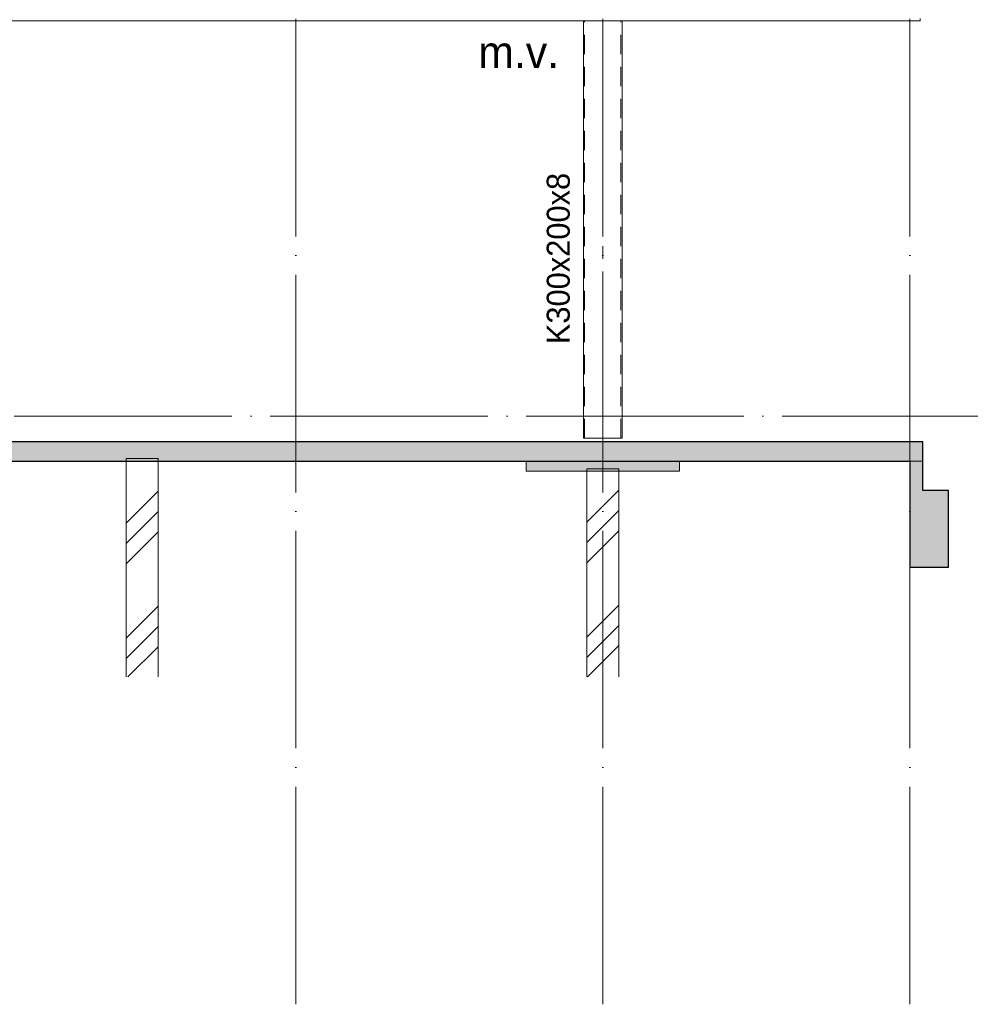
# Model space of a CAD drawing. Header units: millimetres. Extents: x 4517 to 474157, y -4632 to 9900.
# Tile 46 of 114: x 252696 to 260124, y -4594 to 3099. Entities that reach past the tile are written whole.
import ezdxf

# ---------------------------------------------------------------- set-up
doc = ezdxf.new("R2010")
doc.units = ezdxf.units.MM
for name, pattern in [('WSP_hartlijn', [800, 500, -100, 100, -100]), ('WSP_hhidden', [250, 150, -100]), ('WSP_stramienlijn', [2000, 1700, -150, 0, -150])]:
    doc.linetypes.add(name, pattern=pattern)
for name, color, linetype, lineweight in [('00_algemeen - hartlijn', 7, 'WSP_hartlijn', 13), ('00_algemeen - hhidden - 0_13mm', 7, 'WSP_hhidden', 13), ('00_text', 7, 'Continuous', 13), ('07_stramien', 4, 'Continuous', 13), ('07_stramien - levels', 7, 'Continuous', 13), ('16_funderingsconstructies', 2, 'Continuous', 18), ('16_funderingsconstructies - voeten en balken -cut-', 3, 'Continuous', 25), ('17_paalfunderingen - prefab', 2, 'Continuous', 18), ('23_vloeren', 2, 'Continuous', 18), ('23_vloeren - hatch', 1, 'Continuous', 18), ('23_vloeren -cut-', 3, 'Continuous', 25), ('28_hoofddraagconstructies - kolommen en liggers - staal', 1, 'Continuous', 13), ('28_hoofddraagconstructies - tags', 7, 'Continuous', 18)]:
    doc.layers.add(name, color=color, linetype=linetype, lineweight=lineweight)
doc.layers.add('16_funderingsconstructies - voeten en balken', color=2, linetype='Continuous')
doc.styles.add('Revittext', font='txt', dxfattribs={"height": 250})
doc.styles.add('Revittext_1', font='txt', dxfattribs={"height": 180})
pattern_1 = [(45, (12053.6, 0), (-449.013, 449.013), []), (45, (12212.33, 0), (0, 898.026), []), (45, (11894.83, 0), (0, 898.026), [])]

# ---------------------------------------------------------------- blocks, each defined once
blk = doc.blocks.new('28_WSP_SC_staal - RHS v18-0 - RHSH 300x200x8 - S275-1336330-as E')
at = {"layer": '00_algemeen - hartlijn'}
blk.add_line((5000, -170), (5000, 3090), dxfattribs=at)
at = {"layer": '00_algemeen - hhidden - 0_13mm'}
for p, q in [((4858, -170), (4858, 3090)), ((5142, -170), (5142, 3090))]:
    blk.add_line(p, q, dxfattribs=at)
blk = doc.blocks.new('17_WSP_FD_prefab - fundatiepaal v18-0 - 250x250-V61-as E')
at = {"layer": '16_funderingsconstructies', "lineweight": 13}
h = blk.add_hatch(dxfattribs=at)
h.set_pattern_fill('FP_1', color=50, style=0, pattern_type=2)
h.set_pattern_definition(pattern_1)
h.paths.add_polyline_path([(23125, -2035.9), (23125, -350), (22875, -350), (22875, -2035.9)])
at = {"layer": '16_funderingsconstructies', "color": 135, "lineweight": 13}
for p, q in [((23125, -330), (22875, -330)), ((22875, -330), (22875, -350)), ((23125, -350), (23125, -330))]:
    blk.add_line(p, q, dxfattribs=at)
at = {"layer": '17_paalfunderingen - prefab', "color": 55}
for p, q in [((22875, -350), (22875, -2035.9)), ((23125, -2035.9), (23125, -350))]:
    blk.add_line(p, q, dxfattribs=at)
blk = doc.blocks.new('17_WSP_FD_prefab - fundatiepaal v18-0 - 250x250-V62-as E')
at = {"layer": '16_funderingsconstructies', "lineweight": 13}
h = blk.add_hatch(dxfattribs=at)
h.set_pattern_fill('FP_1', color=50, style=0, pattern_type=2)
h.set_pattern_definition(pattern_1)
h.paths.add_polyline_path([(26725, -2035.9), (26725, -430), (26475, -430), (26475, -2035.9)])
at = {"layer": '16_funderingsconstructies', "color": 135, "lineweight": 13}
for p, q in [((26725, -410), (26475, -410)), ((26475, -410), (26475, -430)), ((26725, -430), (26725, -410))]:
    blk.add_line(p, q, dxfattribs=at)
at = {"layer": '17_paalfunderingen - prefab', "color": 55}
for p, q in [((26475, -430), (26475, -2035.9)), ((26725, -2035.9), (26725, -430))]:
    blk.add_line(p, q, dxfattribs=at)

msp = doc.modelspace()

# ---------------------------------------------------------------- hatches: boundary and pattern name
at = {"layer": '16_funderingsconstructies - voeten en balken'}
for points in [[(257852.3, -430), (257852.3, -350), (256652.3, -350), (256652.3, -430), (257557.9, -430)], [(259952.3, -1180), (259952.3, -580), (259752.3, -580), (259752.3, -350), (259652.3, -350), (259652.3, -1180)]]:
    msp.add_hatch(color=90, dxfattribs=at).paths.add_polyline_path(points)
at = {"layer": '23_vloeren - hatch'}
h = msp.add_hatch(color=10, dxfattribs=at)
h.paths.add_polyline_path([(281252.3, -350), (281352.3, -350), (281352.3, -200), (269152.3, -200), (269152.3, -350), (280010.6, -350)])
h.paths.add_polyline_path([(233152.3, -350), (259752.3, -350), (259752.3, -200), (233152.3, -200)])

# ---------------------------------------------------------------- linework, layer by layer
at = {"layer": '07_stramien', "linetype": 'WSP_stramienlijn'}
for p, q in [((254852.3, -4594.5), (254852.3, 9000)), ((257252.3, -4594.5), (257252.3, 9000)), ((259652.3, -4594.5), (259652.3, 9000))]:
    msp.add_line(p, q, dxfattribs=at)
at = {"layer": '07_stramien - levels', "linetype": 'WSP_stramienlijn'}
msp.add_line((228652.3, 0), (285868.6, 0), dxfattribs=at)
at = {"layer": '16_funderingsconstructies - voeten en balken', "color": 55, "lineweight": 18}
for p, q in [((256652.3, -430), (256652.3, -350)), ((257852.3, -350), (257852.3, -430)), ((259752.3, -350), (259652.3, -350)), ((257852.3, -430), (256652.3, -430))]:
    msp.add_line(p, q, dxfattribs=at)
at = {"layer": '16_funderingsconstructies - voeten en balken -cut-', "color": 8}
for p, q in [((259652.3, -350), (259652.3, -1180)), ((259752.3, -580), (259752.3, -350)), ((259952.3, -580), (259752.3, -580)), ((259952.3, -1180), (259952.3, -580)), ((259652.3, -1180), (259952.3, -1180))]:
    msp.add_line(p, q, dxfattribs=at)
at = {"layer": '23_vloeren', "color": 55}
msp.add_line((259652.3, -350), (259752.3, -350), dxfattribs=at)
at = {"layer": '23_vloeren -cut-', "color": 8}
for p, q in [((259752.3, -200), (233152.3, -200)), ((259752.3, -350), (259752.3, -200)), ((233252.3, -350), (259652.3, -350))]:
    msp.add_line(p, q, dxfattribs=at)
at = {"layer": '28_hoofddraagconstructies - kolommen en liggers - staal'}
for p, q in [((233352.3, 3090), (259732.3, 3090)), ((257102.3, 3090), (257102.3, -170)), ((257402.3, -170), (257402.3, 3090)), ((259732.3, 3107.5), (259732.3, 3090)), ((257114.3, -170), (257102.3, -170)), ((257114.3, -170), (257390.3, -170)), ((257390.3, -170), (257402.3, -170))]:
    msp.add_line(p, q, dxfattribs=at)

# ---------------------------------------------------------------- block references
at = {"layer": '00_algemeen - hhidden - 0_13mm'}
msp.add_blockref('28_WSP_SC_staal - RHS v18-0 - RHSH 300x200x8 - S275-1336330-as E', (252252.3, 0), dxfattribs=at)
at = {"layer": '16_funderingsconstructies', "color": 135, "lineweight": 13}
for name in ['17_WSP_FD_prefab - fundatiepaal v18-0 - 250x250-V61-as E', '17_WSP_FD_prefab - fundatiepaal v18-0 - 250x250-V62-as E']:
    msp.add_blockref(name, (230652.3, 0), dxfattribs=at)

# ---------------------------------------------------------------- texts
at = {"layer": '00_text', "lineweight": 18, "insert": (256279.2, 2970.3), "char_height": 250, "width": 817.721, "attachment_point": 1, "style": 'Revittext'}
msp.add_mtext('m.v.', dxfattribs=at)
at = {"layer": '28_hoofddraagconstructies - tags', "lineweight": 13, "insert": (256814, 563.5), "char_height": 180, "width": 1651.476, "attachment_point": 1, "rotation": 90, "style": 'Revittext_1', "bg_fill": 3, "box_fill_scale": 1.25, "bg_fill_color": 256, "bg_fill_true_color": 13158600, "bg_fill_transparency": 0}
msp.add_mtext('K300x200x8', dxfattribs=at)

doc.saveas('drawing.dxf')
